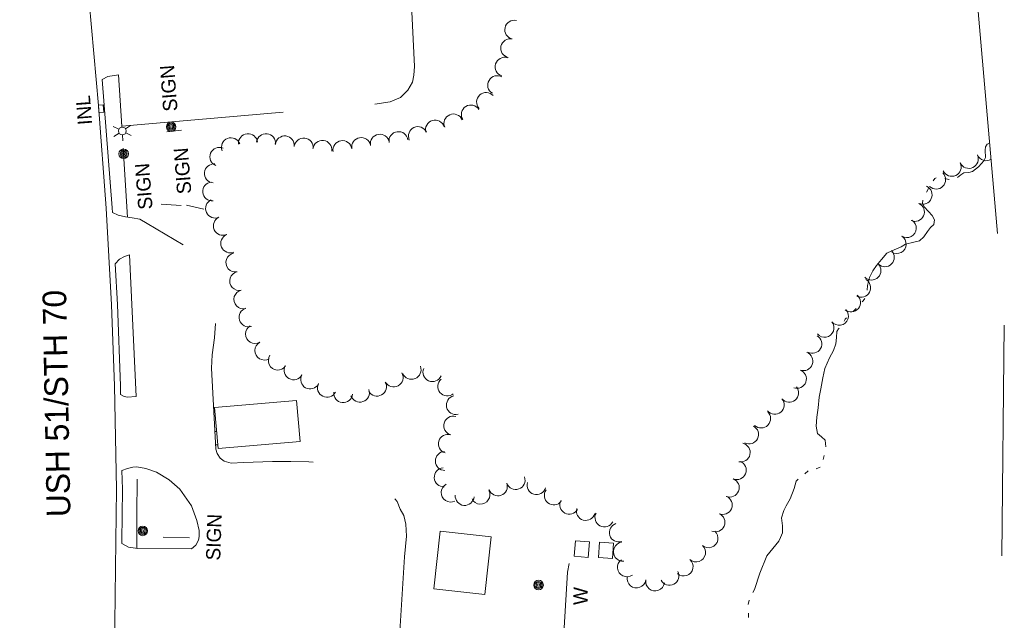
# Model space of a CAD drawing. Header units: feet. Extents: x 189694 to 191962, y 259943 to 261215.
# Tile 7 of 8: x 191034 to 191449, y 260369 to 260623. Entities that reach past the tile are written whole.
import ezdxf
from ezdxf.enums import TextEntityAlignment as Align

# ---------------------------------------------------------------- set-up
doc = ezdxf.new("R2010")
doc.units = ezdxf.units.FT
doc.header["$MEASUREMENT"] = 0
for name, pattern in [('DGN Style 3', [136.13208, 97.2372, -38.89488]), ('DGN Style 5', [68.06604, 29.17116, -38.89488]), ('DGN Style 6', [184.945154, 0.097237, -38.89488, 68.06604, -38.89488, 0.097237, -38.89488])]:
    doc.linetypes.add(name, pattern=pattern)
for name, color, linetype, lineweight in [('E_DWY', 3, 'DGN Style 3', 0), ('E_LAND_Vegetation', 20, 'Continuous', 0), ('E_MAP_Limits', 20, 'DGN Style 3', 0), ('E_MISCPROP', 43, 'Continuous', 0), ('E_MISCPROP_HvyLine', 251, 'Continuous', 13), ('E_MISCPROP_Railing', 43, 'Continuous', 0), ('E_PATH_Sidewalk', 3, 'DGN Style 5', 0), ('E_RDWY', 43, 'Continuous', 13), ('E_RDWY_Name', 231, 'Continuous', 0), ('E_WTR', 251, 'DGN Style 6', 0)]:
    doc.layers.add(name, color=color, linetype=linetype, lineweight=lineweight)
doc.styles.add('Style-IGR_FONT_0', font='IGR_FONT_0.shx')

# ---------------------------------------------------------------- blocks, each defined once
blk = doc.blocks.new('INLT_1')
at = {"layer": 'E_MISCPROP_Railing', "color": 43, "linetype": 'Continuous', "lineweight": 0, "flags": 128}
blk.add_lwpolyline([(3, -2), (3, 0), (0, 0), (0, -2), (3, -2)], dxfattribs=at)
blk = doc.blocks.new('INL_1')
at = {"layer": 'E_MISCPROP_Railing', "color": 43, "linetype": 'Continuous', "lineweight": 0, "style": 'Style-IGR_FONT_0'}
blk.add_text('INL', height=6, rotation=0, dxfattribs=at).set_placement((-5.79, -2.75))
blk = doc.blocks.new('LTP')
at = {"layer": 'E_MISCPROP', "color": 1, "linetype": 'Continuous', "lineweight": 0}
for p, q in [((-1.61, 0.09), (-4.22, 0.17)), ((-0.78, 1.46), (-1.98, 3.76)), ((0.86, 1.37), (2.22, 3.6)), ((1.66, 0), (4.18, -0.06)), ((-0.86, -1.4), (-2.22, -3.59)), ((0.78, -1.44), (2.02, -3.62))]:
    blk.add_line(p, q, dxfattribs=at)
blk.add_arc((0.02, 0.01), 1.64, 0, 360, dxfattribs=at)
blk = doc.blocks.new('POLE')
at = {"layer": 'E_MISCPROP', "color": 1, "linetype": 'Continuous', "lineweight": 0}
for radius in [2.02, 1.51, 1.01, 0.504]:
    blk.add_circle((0.03, -0.08), radius, dxfattribs=at)
blk = doc.blocks.new('POLE_2')
at = {"layer": 'E_MISCPROP', "color": 1, "linetype": 'Continuous', "lineweight": 0}
for radius in [2.02, 1.51, 1.01, 0.504]:
    blk.add_circle((0.03, -0.08), radius, dxfattribs=at)
blk = doc.blocks.new('WAL_1')
at = {"layer": 'E_MISCPROP_Railing', "color": 43, "linetype": 'Continuous', "lineweight": 0, "style": 'Style-IGR_FONT_0'}
blk.add_text('W', height=6, rotation=0.0002, dxfattribs=at).set_placement((-2.3, -0.01), align=Align.MIDDLE_LEFT)
blk = doc.blocks.new('SIGN_4')
at = {"layer": 'E_MISCPROP', "color": 1, "linetype": 'Continuous', "lineweight": 0, "style": 'Style-IGR_FONT_0'}
blk.add_text('SIGN', height=6, rotation=0.0001, dxfattribs=at).set_placement((0, 0), align=Align.MIDDLE_LEFT)
blk = doc.blocks.new('SIGN_5')
at = {"layer": 'E_MISCPROP', "color": 1, "linetype": 'Continuous', "lineweight": 0, "style": 'Style-IGR_FONT_0'}
blk.add_text('SIGN', height=6, rotation=0, dxfattribs=at).set_placement((0, 0), align=Align.MIDDLE_LEFT)

msp = doc.modelspace()

# ---------------------------------------------------------------- linework, layer by layer
at = {"layer": 'E_DWY', "color": 2, "linetype": 'DGN Style 3', "lineweight": 0, "flags": 128}
for points in [[(191068.42, 260597.69), (191070.86, 260598.94), (191075.29, 260599.66), (191076.73, 260578.01), (191183.25, 260587.11), (191189.96, 260588.27), (191194.36, 260590.07), (191197.48, 260593.13), (191199.34, 260596.51), (191200, 260599.4), (191200.22, 260603.13), (191198.57, 260638.01)], [(191226.27, 260346.38), (191193.76, 260359.75), (191196.05, 260396.21), (191196.88, 260405), (191196.61, 260410.06), (191195.69, 260413.6), (191194.26, 260416.29), (191192.87, 260419.5), (191191.28, 260421.67), (191188.69, 260424.4), (191186.17, 260426.48), (191182.47, 260428.66), (191178.44, 260430.6), (191174.39, 260432.6), (191167.22, 260434.75), (191162.9, 260435.78), (191155.59, 260436.31), (191148.03, 260436.38), (191140.34, 260436.37), (191128.1, 260435.99), (191122.96, 260435.78), (191119.91, 260436.58), (191118.19, 260437.86), (191116.99, 260439.78), (191116.38, 260441.61), (191114.53, 260475.78), (191114.94, 260481.41), (191115.91, 260488.62), (191116.41, 260498.54), (191116.61, 260505.46), (191116.12, 260511.3), (191115.3, 260514.56), (191114.27, 260516.93), (191112.93, 260519.56), (191110.57, 260522.23), (191106.86, 260525.29), (191087.51, 260536.93), (191084.37, 260538.66), (191081.11, 260539.29), (191078.31, 260539.68), (191075.27, 260540.33), (191072.76, 260541.55)], [(191073.97, 260519.88), (191075.75, 260521.86), (191077.82, 260523), (191080, 260523.65), (191082.79, 260463.86), (191078.96, 260463.64), (191077.47, 260464.07), (191076.21, 260464.68)], [(191076.83, 260432.58), (191079.11, 260433.44), (191081.38, 260434.02), (191083.03, 260434.19), (191086.87, 260433.54), (191091.39, 260431.87), (191096.7, 260428.75), (191101.22, 260424.83), (191106.11, 260417.75), (191108.46, 260411.51), (191109.44, 260407.32), (191109.33, 260404.77), (191109.1, 260403.29), (191108, 260401.15), (191106.19, 260399.6), (191083.45, 260399.73), (191079.62, 260400.24), (191076.78, 260401.83)]]:
    msp.add_lwpolyline(points, dxfattribs=at)
msp.add_lwpolyline([(191208.35, 260382.65), (191211.08, 260407.09), (191232.62, 260404.69), (191229.89, 260380.25)], close=True, dxfattribs=at)
at = {"layer": 'E_LAND_Vegetation', "color": 94, "linetype": 'Continuous', "lineweight": 0}
for centre, radius, start, end in [((191242.35, 260618.64), 4, 77.6247, 257.6247), ((191240.64, 260610.83), 4, 77.6247, 257.6247), ((191238.29, 260603.02), 4, 72.8311, 252.8311), ((191235.12, 260595.25), 4, 59.4767, 239.4767), ((191230.44, 260588.14), 4, 42.1388, 222.1388), ((191224.02, 260582.87), 4, 32.0701, 212.0701), ((191216.68, 260579.08), 4, 23.1525, 203.1525), ((191208.89, 260576.48), 4, 16.2942, 196.2942), ((191130, 260570.78), 4, 5.5018, 185.5018), ((191137.55, 260570.78), 4, 353.14, 173.14), ((191145.52, 260569.83), 4, 353.6646, 173.6646), ((191185.64, 260570.53), 4, 10.0443, 190.0443), ((191193.48, 260571.63), 4, 7.6273, 187.6273), ((191201.68, 260573.74), 4, 24.6301, 204.6301), ((191122.8, 260569.04), 4, 21.4495, 201.4495), ((191153.47, 260568.94), 4, 353.6646, 173.6646), ((191161.38, 260567.96), 4, 352.9055, 172.9055), ((191169.84, 260567.85), 4, 9.2652, 189.2652), ((191177.76, 260569.14), 4, 10.0443, 190.0443), ((191117.93, 260565.01), 4, 67.2839, 247.2839), ((191434.12, 260564.1), 3.97, 204.9128, 24.9128), ((191441.43, 260567.34), 3.97, 203.058, 301.9305), ((191115.62, 260558.02), 4, 84.835, 264.835), ((191426.91, 260560.76), 3.97, 204.9128, 24.9128), ((191420.35, 260555.36), 3.97, 225.4734, 45.4734), ((191114.9, 260550.4), 4, 95.5055, 275.5055), ((191414.66, 260548.98), 3.97, 245.831, 65.831), ((191116.09, 260543.19), 4, 114.4508, 294.4508), ((191411.41, 260541.73), 3.97, 245.831, 65.831), ((191119.4, 260535.9), 4, 114.4508, 294.4508), ((191407.97, 260534.89), 3.97, 237.5709, 57.5709), ((191122.52, 260528.47), 4, 112.6653, 292.6653), ((191403.71, 260528.18), 3.97, 237.5709, 57.5709), ((191124.66, 260520.4), 4, 100.6997, 280.6997), ((191398.7, 260522.61), 3.97, 224.874, 44.874), ((191393.06, 260517), 3.97, 224.874, 44.874), ((191126.27, 260512.63), 4, 102.879, 282.879), ((191388.73, 260509.77), 3.97, 240.994, 60.994), ((191128.05, 260504.84), 4, 102.879, 282.879), ((191384.46, 260503.54), 3.97, 229.9263, 49.9263), ((191130.27, 260497.28), 4, 106.6854, 286.6854), ((191379.36, 260497.91), 3.97, 219.7396, 39.7396), ((191373.26, 260492.83), 3.97, 219.7396, 39.7396), ((191132.95, 260490.23), 4, 119.5405, 299.5405), ((191136.89, 260483.27), 4, 119.5405, 299.5405), ((191368.12, 260486.06), 3.97, 240.8113, 60.8113), ((191364.34, 260478.76), 3.97, 249.9463, 69.9463), ((191142.57, 260479.03), 4, 145.495, 325.495), ((191149.23, 260474.94), 4, 150.8942, 330.8942), ((191199, 260475.12), 4, 201.7975, 21.7975), ((191207.8, 260474.14), 4, 156.2143, 336.2143), ((191361.62, 260471.29), 3.97, 249.9463, 69.9463), ((191156.22, 260471.05), 4, 150.8942, 330.8942), ((191184.42, 260468.04), 4, 209.0338, 29.0338), ((191191.42, 260471.92), 4, 209.0338, 29.0338), ((191214.07, 260468.09), 4, 129.6663, 309.6663), ((191163.31, 260467.53), 4, 153.6384, 333.6384), ((191170.17, 260465.27), 4, 173.8121, 353.8121), ((191177.2, 260465.49), 4, 198.7465, 18.7465), ((191358.32, 260465.41), 3.97, 219.9755, 39.9755), ((191217.7, 260460.25), 4, 103.0922, 283.0922), ((191352.23, 260460.31), 3.97, 219.9755, 39.9755), ((191346.49, 260454.55), 3.97, 225.9498, 45.9498), ((191216.58, 260451.59), 4, 74.6541, 254.6541), ((191341.41, 260447.85), 3.97, 242.9655, 62.9655), ((191214.31, 260443.86), 4, 72.6718, 252.6718), ((191337.91, 260440.24), 3.97, 257.3654, 77.3654), ((191213.03, 260436.66), 4, 90.9257, 270.9257), ((191212.54, 260429.76), 3.97, 93.5932, 273.5932), ((191336.22, 260432.78), 3.97, 248.1897, 68.1897), ((191242.92, 260428.58), 3.97, 199.5436, 19.5436), ((191333.27, 260425.41), 3.97, 248.1897, 68.1897), ((191215.47, 260423.29), 3.97, 117.3079, 297.3079), ((191228.08, 260422.4), 3.97, 206.3559, 26.3559), ((191235.44, 260425.92), 3.97, 199.5436, 19.5436), ((191251.68, 260426.45), 3.97, 163.2563, 343.2563), ((191258.99, 260422.09), 3.97, 142.1397, 322.1397), ((191221.4, 260421.88), 3.97, 175.1027, 355.1026), ((191265.54, 260418.15), 3.97, 150.8096, 330.8096), ((191330.3, 260418.07), 3.97, 247.1722, 67.1722), ((191272.51, 260415.56), 3.97, 164.7595, 344.7595), ((191280.34, 260412.78), 3.97, 152.4289, 332.4289), ((191327.22, 260410.75), 3.97, 247.1722, 67.1722), ((191286.42, 260406.46), 3.97, 108.0379, 288.0379), ((191324.32, 260404.02), 3.97, 228.5948, 48.5948), ((191288.12, 260398.38), 3.97, 97.139, 277.139), ((191319.06, 260398.06), 3.97, 228.5948, 48.5948), ((191289.84, 260391.76), 3.97, 125.487, 305.487), ((191313.81, 260392.1), 3.97, 228.5948, 48.5948), ((191293.89, 260387.08), 3.97, 170.7608, 350.7608), ((191307.77, 260388.21), 3.97, 208.0704, 28.0704), ((191301.73, 260385.81), 3.97, 170.7608, 350.7608)]:
    msp.add_arc(centre, radius, start, end, dxfattribs=at)
at = {"layer": 'E_MAP_Limits', "color": 3, "linetype": 'DGN Style 3', "lineweight": 0, "flags": 128}
msp.add_lwpolyline([(191402.36, 261036.41), (191449.08, 260500.36), (191446.86, 260291.3), (191425.79, 260001.94)], dxfattribs=at)
at = {"layer": 'E_MISCPROP', "color": 1, "linetype": 'Continuous', "lineweight": 0}
for p, q in [((191095.74, 260575.52), (191101.91, 260576.26)), ((191093.37, 260545.01), (191101.77, 260544.51)), ((191104.01, 260544.65), (191111.37, 260542.9)), ((191094.2, 260404.58), (191105.35, 260404.2))]:
    msp.add_line(p, q, dxfattribs=at)
at = {"layer": 'E_MISCPROP_HvyLine', "color": 230, "linetype": 'Continuous', "lineweight": 13, "flags": 128}
msp.add_lwpolyline([(191115.86, 260459.18), (191150.5, 260462.16), (191150.5, 260462.16), (191151.99, 260444.88), (191151.99, 260444.88), (191151.99, 260444.88), (191117.34, 260441.9), (191117.34, 260441.9)], close=True, dxfattribs=at)
at = {"layer": 'E_MISCPROP_Railing', "color": 43, "linetype": 'Continuous', "lineweight": 13, "flags": 128}
msp.add_lwpolyline([(191265.56, 260393.38), (191264.83, 260389.74), (191262.6, 260352.23), (191262.74, 260350.32)], dxfattribs=at)
at = {"layer": 'E_PATH_Sidewalk', "color": 2, "linetype": 'DGN Style 5', "lineweight": 0, "flags": 128}
for points in [[(191079.09, 260539.57), (191076.73, 260578.01)], [(191115.97, 260449.07), (191116.72, 260449.15)], [(191116.28, 260443.43), (191117.21, 260443.51)], [(191083.1, 260399.78), (191083.07, 260414.01), (191083.28, 260434.14)]]:
    msp.add_lwpolyline(points, dxfattribs=at)
for points in [[(191267.62, 260396.46), (191268.13, 260402.94), (191274.05, 260402.48), (191273.54, 260395.99)], [(191277.82, 260395.96), (191278.33, 260402.45), (191284.25, 260401.98), (191283.74, 260395.49)]]:
    msp.add_lwpolyline(points, close=True, dxfattribs=at)
at = {"layer": 'E_RDWY', "color": 30, "linetype": 'Continuous', "lineweight": 13, "flags": 128}
for points in [[(191033.67, 260965.75), (191040.92, 260884.2), (191044.41, 260842.14), (191052.46, 260751.29), (191057.39, 260693.34), (191061.01, 260652.68), (191066.89, 260586.65), (191070.15, 260543.3), (191072.43, 260502.57), (191073.64, 260468.31), (191074.48, 260424.79), (191074.3, 260402.81), (191073.7, 260356.62), (191071.47, 260308.37), (191067.65, 260251.78), (191064.41, 260205.82), (191062.33, 260176.86), (191058.24, 260121.14), (191054.76, 260073.19), (191053.06, 260051.96), (191049.7, 260013.61), (191048.11, 259996.21)], [(191068.42, 260597.69), (191069.38, 260586.85), (191072.65, 260543.47), (191072.76, 260541.55)], [(191073.97, 260519.88), (191074.92, 260502.69), (191076.14, 260468.38), (191076.21, 260464.68)], [(191076.83, 260432.58), (191076.98, 260424.81), (191076.8, 260402.79), (191076.78, 260401.83)]]:
    msp.add_lwpolyline(points, dxfattribs=at)
at = {"layer": 'E_WTR', "color": 150, "linetype": 'Continuous', "lineweight": 0, "flags": 128}
for points in [[(191429.29, 260556.26), (191430.74, 260557.35), (191431.96, 260558.25), (191434.13, 260558.37), (191435.65, 260558.82), (191438.25, 260560.77), (191439.42, 260562.19), (191440.41, 260563.29), (191441.14, 260564.71), (191441.02, 260567.79), (191441.18, 260569.25), (191441.81, 260570.4), (191442.95, 260570.75)], [(191419.08, 260554.91), (191419.77, 260555.86), (191420.39, 260556.16)], [(191423.95, 260555.87), (191425.61, 260555.46), (191425.76, 260555.47)], [(191416.23, 260550.1), (191417.16, 260551.71)], [(191407.58, 260528.12), (191408.57, 260528.37), (191409.85, 260528.67), (191411.46, 260529.09), (191413.33, 260529.61), (191415.17, 260531.27), (191416.61, 260533.55), (191417.98, 260535.16), (191419.28, 260536.51), (191419.59, 260538.37), (191418.62, 260540.23), (191417.06, 260541.96), (191415.31, 260543.84), (191414.5, 260545.5), (191414.75, 260546.69)], [(191391.23, 260508.73), (191391.4, 260510.69), (191392.16, 260514.11), (191393.63, 260516.96), (191395.12, 260519.19), (191397.23, 260521.66), (191399.5, 260524.36), (191401.68, 260525.27), (191405.51, 260527.08), (191407.46, 260528.09), (191407.58, 260528.12)], [(191389.1, 260503.75), (191389.59, 260504.19), (191390.27, 260505.19)], [(191385.27, 260499.68), (191386.56, 260501.03)], [(191381.53, 260495.61), (191381.96, 260496.57), (191382.56, 260497.12)], [(191371.64, 260467.17), (191372.5, 260471.78), (191373.42, 260475.75), (191375.31, 260480.12), (191377.01, 260483.24), (191378.05, 260486.09), (191378.26, 260488.81), (191378.37, 260491.3), (191379.13, 260492.47), (191379.38, 260492.68)], [(191373.79, 260442.57), (191373.55, 260445.44), (191372.02, 260446.86), (191370.23, 260448.26), (191369.67, 260451.38), (191369.96, 260455.16), (191370.5, 260459.04), (191370.98, 260463.58), (191371.64, 260467.17)], [(191372.69, 260437.25), (191373.08, 260439.02)], [(191364.9, 260431.3), (191366.27, 260432.49)], [(191369.76, 260433.4), (191371.43, 260434.1)], [(191354.64, 260404.43), (191355.45, 260406.4), (191355.47, 260409.28), (191355.11, 260412.64), (191356.07, 260415.74), (191357.06, 260417.67), (191358.77, 260420.71), (191360.4, 260425.04), (191361.24, 260428.13), (191362.15, 260428.92)], [(191342.96, 260381.15), (191343.68, 260382.48), (191345.94, 260389.32), (191348.94, 260396.58), (191354, 260402.86), (191354.64, 260404.43)], [(191340.98, 260376.12), (191340.98, 260376.16), (191341.43, 260377.88)], [(191341.22, 260370.68), (191341.13, 260372.3), (191341.12, 260372.49)]]:
    msp.add_lwpolyline(points, dxfattribs=at)

# ---------------------------------------------------------------- block references
at = {"layer": 'E_MISCPROP', "color": 1, "linetype": 'Continuous', "lineweight": 0}
for name, p, xscale, yscale, zscale, rotation in [('SIGN_5', (191097.3, 260584.17), 1.000001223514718, 1.000001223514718, 1.000001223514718, 94.46334786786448), ('LTP', (191076.96, 260575.92), 0.9999996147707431, 0.9999996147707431, 0.9999996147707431, 95.09923253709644), ('POLE', (191097.5, 260577.61), 0.9999996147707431, 0.9999996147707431, 0.9999996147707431, 95.09923253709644), ('POLE', (191077.46, 260566.24), 0.9999996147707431, 0.9999996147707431, 0.9999996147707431, 95.09923253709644), ('SIGN_5', (191103.13, 260549.29), 1.000001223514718, 1.000001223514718, 1.000001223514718, 94.46334786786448), ('SIGN_5', (191086.76, 260542.77), 1.000001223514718, 1.000001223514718, 1.000001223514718, 94.46334786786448), ('SIGN_4', (191115.27, 260394.7), 1.00000231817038, 1.00000231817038, 1.00000231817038, 88.18703043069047), ('POLE', (191085.53, 260407.11), 0.9999996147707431, 0.9999996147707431, 0.9999996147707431, 95.09923253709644), ('POLE_2', (191252.5, 260384.28), 0.9999996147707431, 0.9999996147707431, 0.9999996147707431, 95.09923253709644)]:
    msp.add_blockref(name, p, dxfattribs=dict(at, xscale=xscale, yscale=yscale, zscale=zscale, rotation=rotation))
at = {"layer": 'E_MISCPROP_Railing', "color": 43, "linetype": 'Continuous', "lineweight": 0}
for name, p, xscale, yscale, zscale, rotation in [('INL_1', (191061.05, 260584.27), 0.9999986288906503, 0.9999986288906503, 0.9999986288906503, 94.30789045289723), ('INLT_1', (191067.11, 260583.76), 0.9999986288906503, 0.9999986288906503, 0.9999986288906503, 94.30789045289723), ('WAL_1', (191270.26, 260378.15), 0.9999985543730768, 0.9999985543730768, 0.9999985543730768, 88.95540015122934)]:
    msp.add_blockref(name, p, dxfattribs=dict(at, xscale=xscale, yscale=yscale, zscale=zscale, rotation=rotation))

# ---------------------------------------------------------------- texts
at = {"layer": 'E_RDWY_Name', "color": 30, "linetype": 'Continuous', "lineweight": 0, "style": 'Style-IGR_FONT_0', "width": 0.999996}
msp.add_text('USH 51/STH 70', height=10, rotation=91.1096, dxfattribs=at).set_placement((191055.11, 260413.08))

doc.saveas('drawing.dxf')
